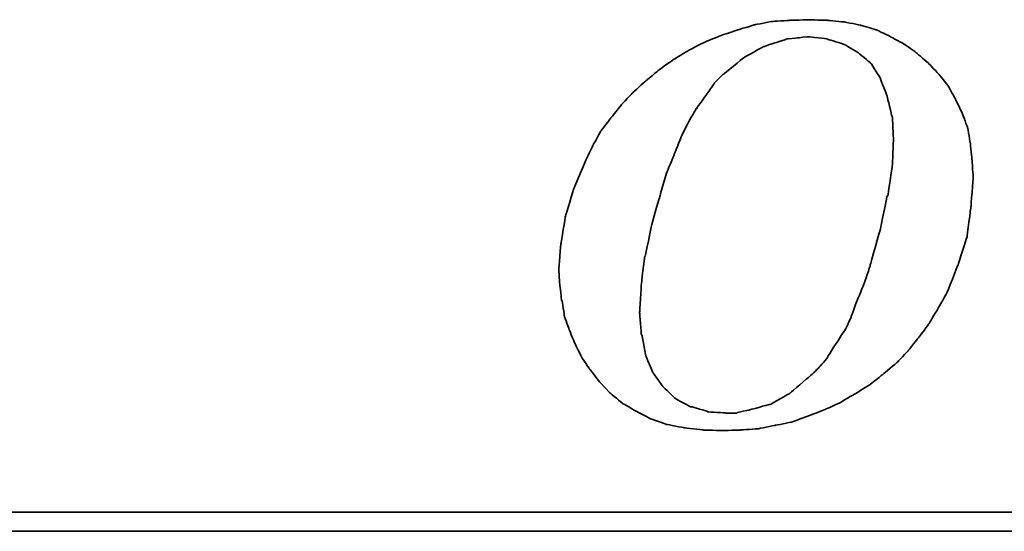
# Model space of a CAD drawing. Extents: x 473 to 1084, y -122 to 208.
# Tile 35 of 50: x 1024.33 to 1029.74, y -66.79 to -63.98. Entities that reach past the tile are written whole.
import ezdxf

# ---------------------------------------------------------------- set-up
doc = ezdxf.new("R2010")
doc.units = 0
doc.header["$MEASUREMENT"] = 0
doc.layers.add('DIM', color=4, linetype='CONTINUOUS')
doc.layers.add('layer 1', color=7, linetype='CONTINUOUS')

# ---------------------------------------------------------------- blocks, each defined once
blk = doc.blocks.new('TBI MOTION logo(完整正式版)')
at = {"layer": 'layer 1', "color": 22, "lineweight": 35}
for points, knots in [([(-11.34375, -6.98375), (-11.34375, -6.98375), (-10.91375, -7.43875), (-10.91375, -7.43875), (-10.91375, -7.43875), (-10.91375, -7.43875), (-10.38625, -7.87125), (-10.38625, -7.87125), (-10.38625, -7.87125), (-10.38625, -7.87125), (-9.81125, -8.20375), (-9.81125, -8.20375), (-9.81125, -8.20375), (-9.81125, -8.20375), (-9.21125, -8.51875), (-9.21125, -8.51875), (-9.21125, -8.51875), (-9.21125, -8.51875), (-8.51625, -8.75875), (-8.51625, -8.75875), (-8.51625, -8.75875), (-8.51625, -8.75875), (-7.77125, -8.90375), (-7.77125, -8.90375), (-7.77125, -8.90375), (-7.77125, -8.90375), (-6.97875, -8.99875), (-6.97875, -8.99875), (-6.97875, -8.99875), (-6.97875, -8.99875), (-6.14125, -9.02375), (-6.14125, -9.02375), (-6.14125, -9.02375), (-6.14125, -9.02375), (-5.37125, -8.99875), (-5.37125, -8.99875), (-5.37125, -8.99875), (-5.37125, -8.99875), (-4.65375, -8.94875), (-4.65375, -8.94875), (-4.65375, -8.94875), (-4.65375, -8.94875), (-3.93375, -8.80625), (-3.93375, -8.80625), (-3.93375, -8.80625), (-3.93375, -8.80625), (-3.21375, -8.66375), (-3.21375, -8.66375), (-3.21375, -8.66375), (-3.21375, -8.66375), (-2.49375, -8.39875), (-2.49375, -8.39875), (-2.49375, -8.39875), (-2.49375, -8.39875), (-1.79875, -8.13375), (-1.79875, -8.13375), (-1.79875, -8.13375), (-1.79875, -8.13375), (-1.17375, -7.84375), (-1.17375, -7.84375), (-1.17375, -7.84375), (-1.17375, -7.84375), (-0.52375, -7.46375), (-0.52375, -7.46375), (-0.52375, -7.46375), (-0.52375, -7.46375), (0.10124, -7.07875), (0.10124, -7.07875), (0.10124, -7.07875), (0.10124, -7.07875), (0.67625, -6.62375), (0.67625, -6.62375), (0.67625, -6.62375), (0.67625, -6.62375), (1.24874, -6.14375), (1.24874, -6.14375), (1.24874, -6.14375), (1.24874, -6.14375), (1.72874, -5.64125), (1.72874, -5.64125), (1.72874, -5.64125), (1.72874, -5.64125), (2.18624, -5.06375), (2.18624, -5.06375), (2.18624, -5.06375), (2.18624, -5.06375), (2.61625, -4.48874), (2.61625, -4.48874), (2.61625, -4.48874), (2.61625, -4.48874), (3.00125, -3.83874), (3.00125, -3.83874), (3.00125, -3.83874), (3.00125, -3.83874), (3.36124, -3.21374), (3.36124, -3.21374), (3.36124, -3.21374), (3.36124, -3.21374), (3.84374, -1.99125), (3.84374, -1.99125), (3.84374, -1.99125), (3.84374, -1.99125), (4.22625, -0.81875), (4.22625, -0.81875), (4.22625, -0.81875), (4.22625, -0.81875), (4.39125, 0.45624), (4.39125, 0.45624), (4.39125, 0.45624), (4.39125, 0.45624), (4.48874, 1.70124), (4.48874, 1.70124), (4.48874, 1.70124), (4.48874, 1.70124), (4.43874, 2.44625), (4.43874, 2.44625), (4.43874, 2.44625), (4.43874, 2.44625), (4.36874, 3.14125), (4.36874, 3.14125), (4.36874, 3.14125), (4.36874, 3.14125), (4.25125, 3.81125), (4.25125, 3.81125), (4.25125, 3.81125), (4.25125, 3.81125), (4.03124, 4.41125), (4.03124, 4.41125), (4.03124, 4.41125), (4.03124, 4.41125), (3.74374, 5.01125), (3.74374, 5.01125), (3.74374, 5.01125), (3.74374, 5.01125), (3.43124, 5.58875), (3.43124, 5.58875), (3.43124, 5.58875), (3.43124, 5.58875), (3.02625, 6.09125), (3.02625, 6.09125), (3.02625, 6.09125), (3.02625, 6.09125), (2.59374, 6.54875), (2.59374, 6.54875), (2.59374, 6.54875), (2.59374, 6.54875), (2.09124, 6.98125), (2.09124, 6.98125), (2.09124, 6.98125), (2.09124, 6.98125), (1.56124, 7.36625), (1.56124, 7.36625), (1.56124, 7.36625), (1.56124, 7.36625), (0.98624, 7.67625), (0.98624, 7.67625), (0.98624, 7.67625), (0.98624, 7.67625), (0.38624, 7.96375), (0.38624, 7.96375), (0.38624, 7.96375), (0.38624, 7.96375), (-0.25875, 8.15625), (-0.25875, 8.15625), (-0.25875, 8.15625), (-0.25875, 8.15625), (-0.98125, 8.30125), (-0.98125, 8.30125), (-0.98125, 8.30125), (-0.98125, 8.30125), (-1.70124, 8.37125), (-1.70124, 8.37125), (-1.70124, 8.37125), (-1.70124, 8.37125), (-2.49375, 8.39624), (-2.49375, 8.39624), (-2.49375, 8.39624), (-2.49375, 8.39624), (-3.28625, 8.37125), (-3.28625, 8.37125), (-3.28625, 8.37125), (-3.28625, 8.37125), (-4.05125, 8.32125), (-4.05125, 8.32125), (-4.05125, 8.32125), (-4.05125, 8.32125), (-4.77375, 8.18125), (-4.77375, 8.18125), (-4.77375, 8.18125), (-4.77375, 8.18125), (-5.51625, 7.96375), (-5.51625, 7.96375), (-5.51625, 7.96375), (-5.51625, 7.96375), (-6.21125, 7.72625), (-6.21125, 7.72625), (-6.21125, 7.72625), (-6.21125, 7.72625), (-6.92875, 7.43625), (-6.92875, 7.43625), (-6.92875, 7.43625), (-6.92875, 7.43625), (-7.57875, 7.10125), (-7.57875, 7.10125), (-7.57875, 7.10125), (-7.57875, 7.10125), (-8.24875, 6.69125), (-8.24875, 6.69125), (-8.24875, 6.69125), (-8.24875, 6.69125), (-8.84875, 6.26125), (-8.84875, 6.26125), (-8.84875, 6.26125), (-8.84875, 6.26125), (-9.42625, 5.78125), (-9.42625, 5.78125), (-9.42625, 5.78125), (-9.42625, 5.78125), (-9.95375, 5.30125), (-9.95375, 5.30125), (-9.95375, 5.30125), (-9.95375, 5.30125), (-10.43375, 4.79624), (-10.43375, 4.79624), (-10.43375, 4.79624), (-10.43375, 4.79624), (-10.88875, 4.22125), (-10.88875, 4.22125), (-10.88875, 4.22125), (-10.88875, 4.22125), (-11.29875, 3.69375), (-11.29875, 3.69375), (-11.29875, 3.69375), (-11.29875, 3.69375), (-11.63375, 3.09125), (-11.63375, 3.09125), (-11.63375, 3.09125), (-11.63375, 3.09125), (-11.91875, 2.49625), (-11.91875, 2.49625), (-11.91875, 2.49625), (-11.91875, 2.49625), (-12.44875, 1.24625), (-12.44875, 1.24625), (-12.44875, 1.24625), (-12.44875, 1.24625), (-12.80875, 0.06874), (-12.80875, 0.06874), (-12.80875, 0.06874), (-12.80875, 0.06874), (-12.99875, -1.07875), (-12.99875, -1.07875), (-12.99875, -1.07875), (-12.99875, -1.07875), (-13.09375, -2.18375), (-13.09375, -2.18375), (-13.09375, -2.18375), (-13.09375, -2.18375), (-13.04875, -2.85375), (-13.04875, -2.85375), (-13.04875, -2.85375), (-13.04875, -2.85375), (-12.97375, -3.50375), (-12.97375, -3.50375), (-12.97375, -3.50375), (-12.97375, -3.50375), (-12.95375, -3.50375), (-12.95375, -3.50375), (-12.95375, -3.50375), (-12.95375, -3.50375), (-12.85375, -4.17375), (-12.85375, -4.17375), (-12.85375, -4.17375), (-12.85375, -4.17375), (-12.63875, -4.77624), (-12.63875, -4.77624), (-12.63875, -4.77624), (-12.63875, -4.77624), (-12.39875, -5.35125), (-12.39875, -5.35125), (-12.39875, -5.35125), (-12.39875, -5.35125), (-12.11375, -5.92875), (-12.11375, -5.92875), (-12.11375, -5.92875), (-12.11375, -5.92875), (-11.75375, -6.45375), (-11.75375, -6.45375), (-11.75375, -6.45375), (-11.75375, -6.45375), (-11.34375, -6.98375), (-11.34375, -6.98375)], [0, 0, 0, 0, 0.01369863, 0.01369863, 0.01369863, 0.01369864, 0.02739726, 0.02739726, 0.02739726, 0.02739727, 0.04109589, 0.04109589, 0.04109589, 0.0410959, 0.05479452, 0.05479452, 0.05479452, 0.05479453, 0.06849315, 0.06849315, 0.06849315, 0.06849316, 0.08219178, 0.08219178, 0.08219178, 0.08219179, 0.09589041, 0.09589041, 0.09589041, 0.09589042, 0.10958904, 0.10958904, 0.10958904, 0.10958905, 0.12328767, 0.12328767, 0.12328767, 0.12328768, 0.1369863, 0.1369863, 0.1369863, 0.13698631, 0.15068493, 0.15068493, 0.15068493, 0.15068494, 0.16438356, 0.16438356, 0.16438356, 0.16438357, 0.17808219, 0.17808219, 0.17808219, 0.1780822, 0.19178082, 0.19178082, 0.19178082, 0.19178083, 0.20547945, 0.20547945, 0.20547945, 0.20547946, 0.21917808, 0.21917808, 0.21917808, 0.21917809, 0.23287671, 0.23287671, 0.23287671, 0.23287672, 0.24657534, 0.24657534, 0.24657534, 0.24657535, 0.26027397, 0.26027397, 0.26027397, 0.26027398, 0.2739726, 0.2739726, 0.2739726, 0.27397261, 0.28767123, 0.28767123, 0.28767123, 0.28767124, 0.30136986, 0.30136986, 0.30136986, 0.30136987, 0.31506849, 0.31506849, 0.31506849, 0.3150685, 0.32876712, 0.32876712, 0.32876712, 0.32876713, 0.34246575, 0.34246575, 0.34246575, 0.34246576, 0.35616438, 0.35616438, 0.35616438, 0.35616439, 0.36986301, 0.36986301, 0.36986301, 0.36986302, 0.38356164, 0.38356164, 0.38356164, 0.38356165, 0.39726027, 0.39726027, 0.39726027, 0.39726028, 0.4109589, 0.4109589, 0.4109589, 0.41095891, 0.42465753, 0.42465753, 0.42465753, 0.42465754, 0.43835616, 0.43835616, 0.43835616, 0.43835617, 0.45205479, 0.45205479, 0.45205479, 0.4520548, 0.46575342, 0.46575342, 0.46575342, 0.46575343, 0.47945205, 0.47945205, 0.47945205, 0.47945206, 0.49315068, 0.49315068, 0.49315068, 0.49315069, 0.50684932, 0.50684932, 0.50684932, 0.50684933, 0.52054795, 0.52054795, 0.52054795, 0.52054796, 0.53424658, 0.53424658, 0.53424658, 0.53424659, 0.54794521, 0.54794521, 0.54794521, 0.54794522, 0.56164384, 0.56164384, 0.56164384, 0.56164385, 0.57534247, 0.57534247, 0.57534247, 0.57534248, 0.5890411, 0.5890411, 0.5890411, 0.58904111, 0.60273973, 0.60273973, 0.60273973, 0.60273974, 0.61643836, 0.61643836, 0.61643836, 0.61643837, 0.63013699, 0.63013699, 0.63013699, 0.630137, 0.64383562, 0.64383562, 0.64383562, 0.64383563, 0.65753425, 0.65753425, 0.65753425, 0.65753426, 0.67123288, 0.67123288, 0.67123288, 0.67123289, 0.68493151, 0.68493151, 0.68493151, 0.68493152, 0.69863014, 0.69863014, 0.69863014, 0.69863015, 0.71232877, 0.71232877, 0.71232877, 0.71232878, 0.7260274, 0.7260274, 0.7260274, 0.72602741, 0.73972603, 0.73972603, 0.73972603, 0.73972604, 0.75342466, 0.75342466, 0.75342466, 0.75342467, 0.76712329, 0.76712329, 0.76712329, 0.7671233, 0.78082192, 0.78082192, 0.78082192, 0.78082193, 0.79452055, 0.79452055, 0.79452055, 0.79452056, 0.80821918, 0.80821918, 0.80821918, 0.80821919, 0.82191781, 0.82191781, 0.82191781, 0.82191782, 0.83561644, 0.83561644, 0.83561644, 0.83561645, 0.84931507, 0.84931507, 0.84931507, 0.84931508, 0.8630137, 0.8630137, 0.8630137, 0.86301371, 0.87671233, 0.87671233, 0.87671233, 0.87671234, 0.89041096, 0.89041096, 0.89041096, 0.89041097, 0.90410959, 0.90410959, 0.90410959, 0.9041096, 0.91780822, 0.91780822, 0.91780822, 0.91780823, 0.93150685, 0.93150685, 0.93150685, 0.93150686, 0.94520548, 0.94520548, 0.94520548, 0.94520549, 0.95890411, 0.95890411, 0.95890411, 0.95890412, 0.97260274, 0.97260274, 0.97260274, 0.97260275, 0.98630137, 0.98630137, 0.98630137, 0.98630138, 1, 1, 1, 1]), ([(-8.77875, 1.03124), (-8.77875, 1.03124), (-8.51625, 1.89625), (-8.51625, 1.89625), (-8.51625, 1.89625), (-8.51625, 1.89625), (-8.20375, 2.66375), (-8.20375, 2.66375), (-8.20375, 2.66375), (-8.20375, 2.66375), (-7.91625, 3.38125), (-7.91625, 3.38125), (-7.91625, 3.38125), (-7.91625, 3.38125), (-7.91625, 3.40624), (-7.91625, 3.40624), (-7.91625, 3.40624), (-7.91625, 3.40624), (-7.57875, 4.07624), (-7.57875, 4.07624), (-7.57875, 4.07624), (-7.57875, 4.07624), (-7.24375, 4.65125), (-7.24375, 4.65125), (-7.24375, 4.65125), (-7.24375, 4.65125), (-7.21875, 4.65125), (-7.21875, 4.65125), (-7.21875, 4.65125), (-7.21875, 4.65125), (-7.21875, 4.67624), (-7.21875, 4.67624), (-7.21875, 4.67624), (-7.21875, 4.67624), (-6.83625, 5.20375), (-6.83625, 5.20375), (-6.83625, 5.20375), (-6.83625, 5.20375), (-6.49875, 5.68625), (-6.49875, 5.68625), (-6.49875, 5.68625), (-6.49875, 5.68625), (-6.49875, 5.70625), (-6.49875, 5.70625), (-6.49875, 5.70625), (-6.49875, 5.70625), (-6.11625, 6.09125), (-6.11625, 6.09125), (-6.11625, 6.09125), (-6.11625, 6.09125), (-6.09125, 6.09125), (-6.09125, 6.09125), (-6.09125, 6.09125), (-6.09125, 6.09125), (-5.27375, 6.76625), (-5.27375, 6.76625), (-5.27375, 6.76625), (-5.27375, 6.76625), (-5.24875, 6.76625), (-5.24875, 6.76625), (-5.24875, 6.76625), (-5.24875, 6.76625), (-5.24875, 6.78625), (-5.24875, 6.78625), (-5.24875, 6.78625), (-5.24875, 6.78625), (-4.38875, 7.26624), (-4.38875, 7.26624), (-4.38875, 7.26624), (-4.38875, 7.26624), (-4.36125, 7.26624), (-4.36125, 7.26624), (-4.36125, 7.26624), (-4.36125, 7.26624), (-3.93375, 7.41125), (-3.93375, 7.41125), (-3.93375, 7.41125), (-3.93375, 7.41125), (-3.47375, 7.55625), (-3.47375, 7.55625), (-3.47375, 7.55625), (-3.47375, 7.55625), (-3.45375, 7.55625), (-3.45375, 7.55625), (-3.45375, 7.55625), (-3.45375, 7.55625), (-3.42875, 7.58124), (-3.42875, 7.58124), (-3.42875, 7.58124), (-3.42875, 7.58124), (-2.97375, 7.62625), (-2.97375, 7.62625), (-2.97375, 7.62625), (-2.97375, 7.62625), (-2.49375, 7.67625), (-2.49375, 7.67625), (-2.49375, 7.67625), (-2.49375, 7.67625), (-2.46875, 7.67625), (-2.46875, 7.67625), (-2.46875, 7.67625), (-2.46875, 7.67625), (-1.70124, 7.58124), (-1.70124, 7.58124), (-1.70124, 7.58124), (-1.70124, 7.58124), (-1.67875, 7.55625), (-1.67875, 7.55625), (-1.67875, 7.55625), (-1.67875, 7.55625), (-1.65375, 7.55625), (-1.65375, 7.55625), (-1.65375, 7.55625), (-1.65375, 7.55625), (-1.03125, 7.36625), (-1.03125, 7.36625), (-1.03125, 7.36625), (-1.03125, 7.36625), (-1.00625, 7.36625), (-1.00625, 7.36625), (-1.00625, 7.36625), (-1.00625, 7.36625), (-0.43124, 7.02624), (-0.43124, 7.02624), (-0.43124, 7.02624), (-0.43124, 7.02624), (-0.40625, 7.00624), (-0.40625, 7.00624), (-0.40625, 7.00624), (-0.40625, 7.00624), (0.12124, 6.57124), (0.12124, 6.57124), (0.12124, 6.57124), (0.12124, 6.57124), (0.14624, 6.54875), (0.14624, 6.54875), (0.14624, 6.54875), (0.14624, 6.54875), (0.17124, 6.52375), (0.17124, 6.52375), (0.17124, 6.52375), (0.17124, 6.52375), (0.55625, 5.89875), (0.55625, 5.89875), (0.55625, 5.89875), (0.55625, 5.89875), (0.55625, 5.87625), (0.55625, 5.87625), (0.55625, 5.87625), (0.55625, 5.87625), (0.84124, 5.15625), (0.84124, 5.15625), (0.84124, 5.15625), (0.84124, 5.15625), (0.84124, 5.13125), (0.84124, 5.13125), (0.84124, 5.13125), (0.84124, 5.13125), (1.03624, 4.31875), (1.03624, 4.31875), (1.03624, 4.31875), (1.03624, 4.31875), (1.05624, 4.31875), (1.05624, 4.31875), (1.05624, 4.31875), (1.05624, 4.31875), (1.05624, 4.29125), (1.05624, 4.29125), (1.05624, 4.29125), (1.05624, 4.29125), (1.10625, 3.33125), (1.10625, 3.33125), (1.10625, 3.33125), (1.10625, 3.33125), (1.10625, 3.30875), (1.10625, 3.30875), (1.10625, 3.30875), (1.10625, 3.30875), (1.05624, 2.20624), (1.05624, 2.20624), (1.05624, 2.20624), (1.05624, 2.20624), (1.05624, 2.18124), (1.05624, 2.18124), (1.05624, 2.18124), (1.05624, 2.18124), (0.86624, 0.93624), (0.86624, 0.93624), (0.86624, 0.93624), (0.86624, 0.93624), (0.84124, 0.93624), (0.84124, 0.93624), (0.84124, 0.93624), (0.84124, 0.93624), (0.55625, -0.45874), (0.55625, -0.45874), (0.55625, -0.45874), (0.55625, -0.45874), (0.12124, -1.99125), (0.12124, -1.99125), (0.12124, -1.99125), (0.12124, -1.99125), (0.12124, -2.01874), (0.12124, -2.01874), (0.12124, -2.01874), (0.12124, -2.01874), (-0.13874, -2.78375), (-0.13874, -2.78375), (-0.13874, -2.78375), (-0.13874, -2.78375), (-0.43124, -3.50375), (-0.43124, -3.50375), (-0.43124, -3.50375), (-0.43124, -3.50375), (-0.69375, -4.19875), (-0.69375, -4.19875), (-0.69375, -4.19875), (-0.69375, -4.19875), (-0.69375, -4.22375), (-0.69375, -4.22375), (-0.69375, -4.22375), (-0.69375, -4.22375), (-0.98125, -4.82374), (-0.98125, -4.82374), (-0.98125, -4.82374), (-0.98125, -4.82374), (-1.00625, -4.82374), (-1.00625, -4.82374), (-1.00625, -4.82374), (-1.00625, -4.82374), (-1.33875, -5.35125), (-1.33875, -5.35125), (-1.33875, -5.35125), (-1.33875, -5.35125), (-1.67875, -5.87875), (-1.67875, -5.87875), (-1.67875, -5.87875), (-1.67875, -5.87875), (-1.67875, -5.90375), (-1.67875, -5.90375), (-1.67875, -5.90375), (-1.67875, -5.90375), (-2.05875, -6.35875), (-2.05875, -6.35875), (-2.05875, -6.35875), (-2.05875, -6.35875), (-2.08375, -6.38375), (-2.08375, -6.38375), (-2.08375, -6.38375), (-2.08375, -6.38375), (-2.46875, -6.74375), (-2.46875, -6.74375), (-2.46875, -6.74375), (-2.46875, -6.74375), (-3.25875, -7.41625), (-3.25875, -7.41625), (-3.25875, -7.41625), (-3.25875, -7.41625), (-3.28625, -7.43875), (-3.28625, -7.43875), (-3.28625, -7.43875), (-3.28625, -7.43875), (-4.12375, -7.91875), (-4.12375, -7.91875), (-4.12375, -7.91875), (-4.12375, -7.91875), (-4.14875, -7.91875), (-4.14875, -7.91875), (-4.14875, -7.91875), (-4.14875, -7.91875), (-4.17125, -7.91875), (-4.17125, -7.91875), (-4.17125, -7.91875), (-4.17125, -7.91875), (-5.03375, -8.15875), (-5.03375, -8.15875), (-5.03375, -8.15875), (-5.03375, -8.15875), (-5.51625, -8.25625), (-5.51625, -8.25625), (-5.51625, -8.25625), (-5.51625, -8.25625), (-5.54125, -8.27875), (-5.54125, -8.27875), (-5.54125, -8.27875), (-5.54125, -8.27875), (-5.56375, -8.27875), (-5.56375, -8.27875), (-5.56375, -8.27875), (-5.56375, -8.27875), (-5.99625, -8.27875), (-5.99625, -8.27875), (-5.99625, -8.27875), (-5.99625, -8.27875), (-6.76375, -8.23125), (-6.76375, -8.23125), (-6.76375, -8.23125), (-6.76375, -8.23125), (-6.78875, -8.23125), (-6.78875, -8.23125), (-6.78875, -8.23125), (-6.78875, -8.23125), (-6.78875, -8.20375), (-6.78875, -8.20375), (-6.78875, -8.20375), (-6.78875, -8.20375), (-7.45875, -8.01375), (-7.45875, -8.01375), (-7.45875, -8.01375), (-7.45875, -8.01375), (-7.48375, -8.01375), (-7.48375, -8.01375), (-7.48375, -8.01375), (-7.48375, -8.01375), (-7.50875, -8.01375), (-7.50875, -8.01375), (-7.50875, -8.01375), (-7.50875, -8.01375), (-8.13125, -7.67875), (-8.13125, -7.67875), (-8.13125, -7.67875), (-8.13125, -7.67875), (-8.15625, -7.65375), (-8.15625, -7.65375), (-8.15625, -7.65375), (-8.15625, -7.65375), (-8.65875, -7.17375), (-8.65875, -7.17375), (-8.65875, -7.17375), (-8.65875, -7.17375), (-8.68375, -7.14875), (-8.68375, -7.14875), (-8.68375, -7.14875), (-8.68375, -7.14875), (-9.08875, -6.57375), (-9.08875, -6.57375), (-9.08875, -6.57375), (-9.08875, -6.57375), (-9.11375, -6.54875), (-9.11375, -6.54875), (-9.11375, -6.54875), (-9.11375, -6.54875), (-9.11375, -6.52875), (-9.11375, -6.52875), (-9.11375, -6.52875), (-9.11375, -6.52875), (-9.40375, -5.85375), (-9.40375, -5.85375), (-9.40375, -5.85375), (-9.40375, -5.85375), (-9.40375, -5.82875), (-9.40375, -5.82875), (-9.40375, -5.82875), (-9.40375, -5.82875), (-9.56875, -4.96875), (-9.56875, -4.96875), (-9.56875, -4.96875), (-9.56875, -4.96875), (-9.59375, -4.94375), (-9.59375, -4.94375), (-9.59375, -4.94375), (-9.59375, -4.94375), (-9.66375, -4.03375), (-9.66375, -4.03375), (-9.66375, -4.03375), (-9.66375, -4.03375), (-9.66375, -4.00875), (-9.66375, -4.00875), (-9.66375, -4.00875), (-9.66375, -4.00875), (-9.59375, -2.85375), (-9.59375, -2.85375), (-9.59375, -2.85375), (-9.59375, -2.85375), (-9.45125, -1.65875), (-9.45125, -1.65875), (-9.45125, -1.65875), (-9.45125, -1.65875), (-9.42625, -1.63375), (-9.42625, -1.63375), (-9.42625, -1.63375), (-9.42625, -1.63375), (-9.16125, -0.33875), (-9.16125, -0.33875), (-9.16125, -0.33875), (-9.16125, -0.33875), (-8.77875, 1.00624), (-8.77875, 1.00624), (-8.77875, 1.00624), (-8.77875, 1.00624), (-8.77875, 1.03124), (-8.77875, 1.03124)], [0, 0, 0, 0, 0.01020408, 0.01020408, 0.01020408, 0.01020409, 0.02040816, 0.02040816, 0.02040816, 0.02040817, 0.03061224, 0.03061224, 0.03061224, 0.03061225, 0.04081633, 0.04081633, 0.04081633, 0.04081634, 0.05102041, 0.05102041, 0.05102041, 0.05102042, 0.06122449, 0.06122449, 0.06122449, 0.0612245, 0.07142857, 0.07142857, 0.07142857, 0.07142858, 0.08163265, 0.08163265, 0.08163265, 0.08163266, 0.09183673, 0.09183673, 0.09183673, 0.09183674, 0.10204082, 0.10204082, 0.10204082, 0.10204083, 0.1122449, 0.1122449, 0.1122449, 0.11224491, 0.12244898, 0.12244898, 0.12244898, 0.12244899, 0.13265306, 0.13265306, 0.13265306, 0.13265307, 0.14285714, 0.14285714, 0.14285714, 0.14285715, 0.15306122, 0.15306122, 0.15306122, 0.15306123, 0.16326531, 0.16326531, 0.16326531, 0.16326532, 0.17346939, 0.17346939, 0.17346939, 0.1734694, 0.18367347, 0.18367347, 0.18367347, 0.18367348, 0.19387755, 0.19387755, 0.19387755, 0.19387756, 0.20408163, 0.20408163, 0.20408163, 0.20408164, 0.21428571, 0.21428571, 0.21428571, 0.21428572, 0.2244898, 0.2244898, 0.2244898, 0.22448981, 0.23469388, 0.23469388, 0.23469388, 0.23469389, 0.24489796, 0.24489796, 0.24489796, 0.24489797, 0.25510204, 0.25510204, 0.25510204, 0.25510205, 0.26530612, 0.26530612, 0.26530612, 0.26530613, 0.2755102, 0.2755102, 0.2755102, 0.27551021, 0.28571429, 0.28571429, 0.28571429, 0.2857143, 0.29591837, 0.29591837, 0.29591837, 0.29591838, 0.30612245, 0.30612245, 0.30612245, 0.30612246, 0.31632653, 0.31632653, 0.31632653, 0.31632654, 0.32653061, 0.32653061, 0.32653061, 0.32653062, 0.33673469, 0.33673469, 0.33673469, 0.3367347, 0.34693878, 0.34693878, 0.34693878, 0.34693879, 0.35714286, 0.35714286, 0.35714286, 0.35714287, 0.36734694, 0.36734694, 0.36734694, 0.36734695, 0.37755102, 0.37755102, 0.37755102, 0.37755103, 0.3877551, 0.3877551, 0.3877551, 0.38775511, 0.39795918, 0.39795918, 0.39795918, 0.39795919, 0.40816327, 0.40816327, 0.40816327, 0.40816328, 0.41836735, 0.41836735, 0.41836735, 0.41836736, 0.42857143, 0.42857143, 0.42857143, 0.42857144, 0.43877551, 0.43877551, 0.43877551, 0.43877552, 0.44897959, 0.44897959, 0.44897959, 0.4489796, 0.45918367, 0.45918367, 0.45918367, 0.45918368, 0.46938776, 0.46938776, 0.46938776, 0.46938777, 0.47959184, 0.47959184, 0.47959184, 0.47959185, 0.48979592, 0.48979592, 0.48979592, 0.48979593, 0.5, 0.5, 0.5, 0.50000001, 0.51020408, 0.51020408, 0.51020408, 0.51020409, 0.52040816, 0.52040816, 0.52040816, 0.52040817, 0.53061224, 0.53061224, 0.53061224, 0.53061225, 0.54081633, 0.54081633, 0.54081633, 0.54081634, 0.55102041, 0.55102041, 0.55102041, 0.55102042, 0.56122449, 0.56122449, 0.56122449, 0.5612245, 0.57142857, 0.57142857, 0.57142857, 0.57142858, 0.58163265, 0.58163265, 0.58163265, 0.58163266, 0.59183673, 0.59183673, 0.59183673, 0.59183674, 0.60204082, 0.60204082, 0.60204082, 0.60204083, 0.6122449, 0.6122449, 0.6122449, 0.61224491, 0.62244898, 0.62244898, 0.62244898, 0.62244899, 0.63265306, 0.63265306, 0.63265306, 0.63265307, 0.64285714, 0.64285714, 0.64285714, 0.64285715, 0.65306122, 0.65306122, 0.65306122, 0.65306123, 0.66326531, 0.66326531, 0.66326531, 0.66326532, 0.67346939, 0.67346939, 0.67346939, 0.6734694, 0.68367347, 0.68367347, 0.68367347, 0.68367348, 0.69387755, 0.69387755, 0.69387755, 0.69387756, 0.70408163, 0.70408163, 0.70408163, 0.70408164, 0.71428571, 0.71428571, 0.71428571, 0.71428572, 0.7244898, 0.7244898, 0.7244898, 0.72448981, 0.73469388, 0.73469388, 0.73469388, 0.73469389, 0.74489796, 0.74489796, 0.74489796, 0.74489797, 0.75510204, 0.75510204, 0.75510204, 0.75510205, 0.76530612, 0.76530612, 0.76530612, 0.76530613, 0.7755102, 0.7755102, 0.7755102, 0.77551021, 0.78571429, 0.78571429, 0.78571429, 0.7857143, 0.79591837, 0.79591837, 0.79591837, 0.79591838, 0.80612245, 0.80612245, 0.80612245, 0.80612246, 0.81632653, 0.81632653, 0.81632653, 0.81632654, 0.82653061, 0.82653061, 0.82653061, 0.82653062, 0.83673469, 0.83673469, 0.83673469, 0.8367347, 0.84693878, 0.84693878, 0.84693878, 0.84693879, 0.85714286, 0.85714286, 0.85714286, 0.85714287, 0.86734694, 0.86734694, 0.86734694, 0.86734695, 0.87755102, 0.87755102, 0.87755102, 0.87755103, 0.8877551, 0.8877551, 0.8877551, 0.88775511, 0.89795918, 0.89795918, 0.89795918, 0.89795919, 0.90816327, 0.90816327, 0.90816327, 0.90816328, 0.91836735, 0.91836735, 0.91836735, 0.91836736, 0.92857143, 0.92857143, 0.92857143, 0.92857144, 0.93877551, 0.93877551, 0.93877551, 0.93877552, 0.94897959, 0.94897959, 0.94897959, 0.9489796, 0.95918367, 0.95918367, 0.95918367, 0.95918368, 0.96938776, 0.96938776, 0.96938776, 0.96938777, 0.97959184, 0.97959184, 0.97959184, 0.97959185, 0.98979592, 0.98979592, 0.98979592, 0.98979593, 1, 1, 1, 1]), ([(75.90875, -9.47875), (75.90875, -9.47875), (75.90875, -12.28625), (75.90875, -12.28625), (75.90875, -12.28625), (75.90875, -12.28625), (75.90875, -12.47875), (75.90875, -12.47875), (75.90875, -12.47875), (75.90875, -12.47875), (75.71625, -12.47875), (75.71625, -12.47875), (75.71625, -12.47875), (75.71625, -12.47875), (-88.32875, -12.47875), (-88.32875, -12.47875), (-88.32875, -12.47875), (-88.32875, -12.47875), (-88.32875, -13.29375), (-88.32875, -13.29375), (-88.32875, -13.29375), (-88.32875, -13.29375), (82.89125, -13.29375), (82.89125, -13.29375), (82.89125, -13.29375), (82.89125, -13.29375), (75.90875, -9.47875), (75.90875, -9.47875)], [0, 0, 0, 0, 0.14285714, 0.14285714, 0.14285714, 0.14285715, 0.28571429, 0.28571429, 0.28571429, 0.2857143, 0.42857143, 0.42857143, 0.42857143, 0.42857144, 0.57142857, 0.57142857, 0.57142857, 0.57142858, 0.71428571, 0.71428571, 0.71428571, 0.71428572, 0.85714286, 0.85714286, 0.85714286, 0.85714287, 1, 1, 1, 1])]:
    blk.add_open_spline(points, degree=3, knots=knots, dxfattribs=at)

msp = doc.modelspace()

# ---------------------------------------------------------------- block references
at = {"layer": 'DIM', "xscale": 0.1295999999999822, "yscale": 0.1295999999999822, "zscale": 0.1295999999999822}
msp.add_blockref('TBI MOTION logo(完整正式版)', (1028.9871, -65.0669), dxfattribs=at)

doc.saveas('drawing.dxf')
